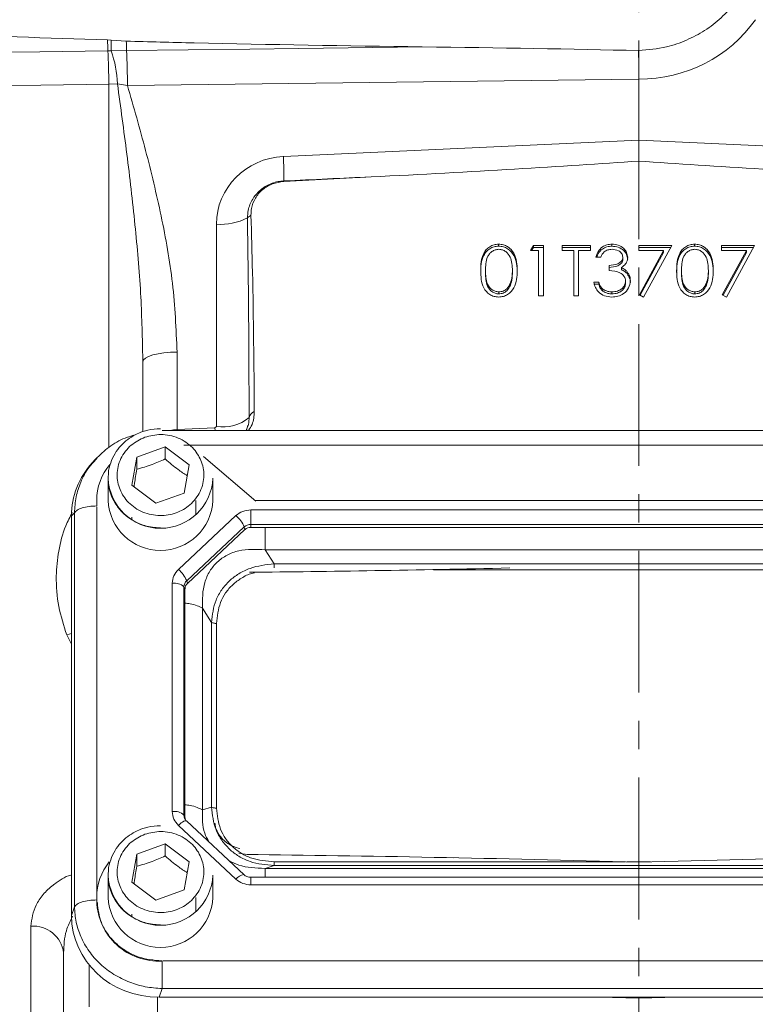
# Model space of a CAD drawing. Header units: inches. Extents: x 0.3 to 33.9, y 0.2 to 21.6.
# Tile 11 of 25: x 20.8 to 23.4, y 7.8 to 11.3. Entities that reach past the tile are written whole.
import ezdxf

# ---------------------------------------------------------------- set-up
doc = ezdxf.new("R2010")
doc.units = ezdxf.units.IN
doc.header["$MEASUREMENT"] = 0
doc.linetypes.add('CENTERX2', pattern=[0.8, 0.5, -0.1, 0.1, -0.1])
doc.layers.add('SLD-0', color=7, linetype='Continuous', lineweight=15)
doc.styles.add('SLDTEXTSTYLE0', font='TXT', dxfattribs={"width": 0.75})
doc.dimstyles.new('SLDDIMSTYLE0', dxfattribs={"dimtxt": 0.25, "dimasz": 0.13, "dimexe": 0, "dimexo": 0.0625, "dimgap": 0.0625, "dimtad": 0, "dimtih": 1, "dimtoh": 1, "dimrnd": 1e-09, "dimzin": 12, "dimdsep": 46, "dimtxsty": 'SLDTEXTSTYLE0', "dimsah": 1, "dimcen": 0.09, "dimadec": 0, "dimazin": 3, "dimtfac": 1, "dimtofl": 0, "dimtmove": 0, "dimatfit": 3, "dimfxl": 1, "dimfrac": 2, "dimtolj": 1, "dimtzin": 12, "dimarcsym": 0})

# ---------------------------------------------------------------- blocks, each defined once
blk = doc.blocks.new('_D_10')
at = {"layer": 'SLD-0'}
for p, q in [((23.0055, 13.5316), (31.06, 13.5316)), ((30.935, 13.5316), (30.935, 10.1526)), ((30.3636, 9.7786), (30.3128, 9.7786)), ((30.3128, 9.7786), (30.3128, 9.3817)), ((31.5065, 9.7786), (31.5573, 9.7786)), ((31.5573, 9.7786), (31.5573, 9.3817)), ((30.3128, 9.3817), (30.3636, 9.3817)), ((31.5573, 9.3817), (31.5065, 9.3817)), ((30.935, 5.952), (30.935, 9.3309)), ((26.5026, 5.952), (31.06, 5.952))]:
    blk.add_line(p, q, dxfattribs=at)
for points in [[(30.935, 13.5316), (30.915, 13.4016), (30.955, 13.4016)], [(30.935, 5.952), (30.955, 6.082), (30.915, 6.082)]]:
    blk.add_solid(points, dxfattribs=at)
at = {"layer": 'SLD-0', "char_height": 0.25, "attachment_point": 1, "style": 'SLDTEXTSTYLE0'}
for s, insert in [('7.58', (30.5102, 10.1516, -1.544)), ('192.52', (30.4271, 9.704, -1.544))]:
    blk.add_mtext(s, dxfattribs=dict(at, insert=insert))

msp = doc.modelspace()

# ---------------------------------------------------------------- linework, layer by layer
at = {"color": 7, "linetype": 'Continuous', "lineweight": 15}
for p, q in [((21.0805, 11.2255), (21.0935, 11.2246)), ((21.0935, 11.2246), (21.1468, 11.2209)), ((21.148, 11.1877), (21.0929, 11.1865)), ((22.9555, 11.0872), (21.1508, 11.0645)), ((22.9555, 10.8721), (22.9555, 11.0872)), ((22.9555, 11.0872), (22.9555, 11.0872)), ((21.1155, 11.0702), (21.0849, 11.0692)), ((21.1508, 11.0645), (21.1155, 11.0702)), ((21.7012, 10.8141), (22.9555, 10.8721)), ((22.9555, 10.8721), (24.2099, 10.8141)), ((22.9555, 10.8721), (22.9555, 10.7981)), ((22.0111, 10.742), (21.7026, 10.7259)), ((21.4647, 9.8619), (21.4647, 10.5748)), ((22.4612, 10.4976), (22.4612, 10.5048)), ((22.5731, 10.4821), (22.5843, 10.5003)), ((22.5775, 10.4821), (22.5843, 10.4931)), ((22.5843, 10.5003), (22.6194, 10.5003)), ((22.5843, 10.4931), (22.5843, 10.5003)), ((22.5843, 10.4931), (22.6194, 10.4931)), ((22.6194, 10.5003), (22.6194, 10.3229)), ((22.6852, 10.5003), (22.785, 10.5003)), ((22.6852, 10.4821), (22.6852, 10.5003)), ((22.6852, 10.4931), (22.785, 10.4931)), ((22.785, 10.5003), (22.785, 10.4821)), ((22.8611, 10.4976), (22.8611, 10.5048)), ((22.9555, 10.5003), (23.0725, 10.5003)), ((22.9555, 10.4821), (22.9555, 10.5003)), ((22.9555, 10.4931), (23.0685, 10.4931)), ((23.0725, 10.5003), (22.9726, 10.3183)), ((23.153, 10.4976), (23.153, 10.5048)), ((23.2478, 10.5003), (23.3648, 10.5003)), ((23.2478, 10.4821), (23.2478, 10.5003)), ((23.2478, 10.4931), (23.3608, 10.4931)), ((23.3648, 10.5003), (23.2649, 10.3183)), ((22.6023, 10.4821), (22.5731, 10.4821)), ((22.6023, 10.3229), (22.6023, 10.4821)), ((22.7266, 10.4821), (22.6852, 10.4821)), ((22.7266, 10.3229), (22.7266, 10.4821)), ((22.7436, 10.4821), (22.7436, 10.3229)), ((22.785, 10.4821), (22.7436, 10.4821)), ((22.8216, 10.4593), (22.8045, 10.4593)), ((22.8995, 10.4516), (22.8995, 10.4588)), ((23.0436, 10.4821), (22.9555, 10.4821)), ((22.9579, 10.3259), (23.0436, 10.4821)), ((22.9609, 10.3243), (23.0436, 10.4749)), ((23.0436, 10.4749), (23.0436, 10.4821)), ((23.3359, 10.4821), (23.2478, 10.4821)), ((23.2502, 10.3259), (23.3359, 10.4821)), ((23.2532, 10.3243), (23.3359, 10.4749)), ((23.3359, 10.4749), (23.3359, 10.4821)), ((22.8508, 10.4116), (22.8508, 10.4298)), ((22.8944, 10.4151), (22.8944, 10.4222)), ((22.4148, 10.4044), (22.4148, 10.4116)), ((22.5098, 10.4044), (22.5098, 10.4116)), ((22.915, 10.3999), (22.915, 10.4071)), ((23.1066, 10.4044), (23.1066, 10.4116)), ((23.2016, 10.4044), (23.2016, 10.4116)), ((22.5026, 10.3598), (22.5026, 10.367)), ((22.7972, 10.3706), (22.8143, 10.3706)), ((22.7972, 10.3635), (22.8143, 10.3635)), ((22.8143, 10.3635), (22.8143, 10.3706)), ((22.9093, 10.3669), (22.9093, 10.374)), ((23.1944, 10.3598), (23.1944, 10.367)), ((22.4618, 10.3294), (22.4618, 10.3365)), ((22.6194, 10.3229), (22.6023, 10.3229)), ((22.7436, 10.3229), (22.7266, 10.3229)), ((22.8291, 10.3389), (22.8291, 10.3461)), ((22.8609, 10.3294), (22.8609, 10.3365)), ((22.9726, 10.3183), (22.9579, 10.3259)), ((23.1536, 10.3294), (23.1536, 10.3365)), ((23.2649, 10.3183), (23.2502, 10.3259)), ((21.2055, 10.0899), (21.2048, 10.112)), ((21.3262, 10.1243), (21.3262, 9.8508)), ((21.2055, 9.8436), (21.2055, 10.0899)), ((21.5711, 9.8477), (21.5759, 9.8664)), ((24.6369, 9.8477), (21.2732, 9.8477)), ((21.3262, 9.8508), (21.4599, 9.857)), ((21.4599, 9.857), (21.4647, 9.8619)), ((21.1836, 9.7538), (21.2844, 9.79)), ((21.2844, 9.79), (21.3684, 9.7265)), ((21.2844, 9.79), (21.2844, 9.747)), ((21.0382, 9.7463), (21.0268, 9.7338)), ((21.0444, 9.7512), (21.0393, 9.7453)), ((21.1667, 9.6542), (21.1836, 9.7538)), ((21.1836, 9.7108), (21.1836, 9.7538)), ((21.3684, 9.7265), (21.3515, 9.6269)), ((21.6042, 9.5977), (21.4195, 9.7557)), ((21.0825, 9.6789), (21.0825, 9.6008)), ((21.4525, 9.6008), (21.4525, 9.6789)), ((21.2506, 9.5908), (21.1667, 9.6542)), ((21.3515, 9.6269), (21.2506, 9.5908)), ((21.0425, 9.6008), (21.0425, 9.5865)), ((21.0425, 9.5865), (21.0426, 9.5812)), ((21.3925, 9.5516), (21.3925, 9.6008)), ((24.3086, 9.6), (21.6015, 9.6)), ((20.9536, 9.5461), (20.9639, 9.5575)), ((20.9639, 9.5575), (20.9639, 8.1676)), ((24.3238, 9.5674), (21.5863, 9.5674)), ((21.5863, 9.5674), (21.5863, 9.5163)), ((20.9536, 9.5461), (20.9536, 8.1368)), ((21.166, 9.5417), (21.1663, 9.5343)), ((21.534, 9.5471), (21.3308, 9.3574)), ((21.5633, 9.5074), (21.36, 9.3176)), ((21.5658, 9.4978), (21.3625, 9.308)), ((21.5658, 9.4978), (21.5633, 9.5074)), ((24.3238, 9.5163), (21.5863, 9.5163)), ((21.5863, 9.5057), (21.5863, 9.5163)), ((24.3238, 9.5057), (21.5863, 9.5057)), ((21.6685, 9.3769), (21.6365, 9.4267)), ((24.2736, 9.4267), (21.6365, 9.4267)), ((24.2416, 9.3769), (21.6685, 9.3769)), ((21.3091, 9.3086), (21.3091, 8.5034)), ((21.3625, 9.308), (21.36, 9.3176)), ((21.3505, 9.2961), (21.3505, 8.491)), ((21.354, 9.2888), (21.3505, 9.2961)), ((21.354, 9.2888), (21.354, 8.4837)), ((21.4156, 9.2205), (21.4156, 8.509)), ((21.4477, 9.1707), (21.4156, 9.2205)), ((21.4477, 9.1707), (21.4477, 8.519)), ((21.4658, 9.167), (21.4658, 8.5153)), ((21.4477, 8.519), (21.4156, 8.509)), ((21.354, 8.4837), (21.3505, 8.491)), ((21.3308, 8.4546), (21.534, 8.2648)), ((21.5627, 8.2805), (21.3594, 8.4702)), ((21.1836, 8.3535), (21.2844, 8.3896)), ((21.2844, 8.3896), (21.3684, 8.3261)), ((21.2844, 8.3896), (21.2844, 8.3466)), ((21.1667, 8.2539), (21.1836, 8.3535)), ((21.1836, 8.3105), (21.1836, 8.3535)), ((21.573, 8.3516), (21.5446, 8.3564)), ((22.3015, 8.3404), (22.2729, 8.341)), ((21.3684, 8.3261), (21.3515, 8.2266)), ((21.6685, 8.3128), (21.6365, 8.3028)), ((21.6365, 8.3028), (24.2736, 8.3028)), ((21.6685, 8.3128), (24.2416, 8.3128)), ((21.0825, 8.2785), (21.0825, 8.2004)), ((21.4525, 8.2004), (21.4525, 8.2785)), ((24.3238, 8.2715), (21.5863, 8.2715)), ((21.5863, 8.2715), (21.5863, 8.2714)), ((21.2506, 8.1904), (21.1667, 8.2539)), ((21.5863, 8.2446), (24.3238, 8.2446)), ((21.0425, 8.2004), (21.0425, 8.1861)), ((21.3515, 8.2266), (21.2506, 8.1904)), ((21.3925, 8.1512), (21.3925, 8.2004)), ((20.9536, 8.1368), (20.9639, 8.1676)), ((21.166, 8.1413), (21.1663, 8.134)), ((20.8097, 7.4962), (20.8097, 8.099)), ((20.9255, 6.7436), (20.9255, 8.0051)), ((21.0155, 7.9548), (21.0155, 7.9623)), ((21.0155, 7.9548), (21.0155, 7.8146)), ((21.2765, 7.9762), (24.6336, 7.9762)), ((21.2628, 7.8482), (21.2732, 7.879)), ((21.2732, 7.879), (24.6369, 7.879)), ((21.2628, 7.8482), (24.6473, 7.8482)), ((22.9555, 7.8454), (22.9555, 7.8482)), ((22.9555, 7.7565), (22.9555, 7.8454))]:
    msp.add_line(p, q, dxfattribs=at)
at = {"color": 8, "linetype": 'Continuous', "lineweight": 15}
for p, q in [((21.0849, 9.7869), (21.0849, 11.0692)), ((21.3262, 9.8508), (21.3263, 9.8477)), ((21.4599, 9.857), (21.4603, 9.8477)), ((24.5059, 9.7963), (21.3497, 9.7963)), ((21.0427, 9.5781), (21.0427, 8.2088)), ((23.6794, 9.3562), (22.2317, 9.3562)), ((20.9366, 9.1266), (20.9536, 9.1308)), ((20.9536, 9.0936), (20.9366, 9.1266)), ((21.6685, 8.3261), (22.9063, 8.3261)), ((22.9134, 8.3261), (22.9977, 8.3261)), ((21.5863, 8.2714), (21.5863, 8.2446)), ((21.2568, 7.8482), (21.2568, 7.7285)), ((22.9555, 7.8454), (22.8171, 7.8482)), ((23.094, 7.8482), (22.9555, 7.8454))]:
    msp.add_line(p, q, dxfattribs=at)
at = {"color": 7, "linetype": 'Continuous', "lineweight": 15, "flags": 128}
for points in [[(21.082, 11.1868), (20.8422, 11.1838), (20.2069, 11.1758)], [(22.1913, 11.2008), (21.7562, 11.1953), (21.5833, 11.1932), (21.148, 11.1877)], [(21.0849, 11.0692), (20.8451, 11.0662), (20.2097, 11.0583)], [(21.3262, 10.1243), (21.3024, 10.1234), (21.2797, 10.1214), (21.2588, 10.1181), (21.2406, 10.1138), (21.2257, 10.1086), (21.2146, 10.1028), (21.2078, 10.0965), (21.2055, 10.0899)]]:
    msp.add_lwpolyline(points, dxfattribs=at)
at = {"color": 8, "linetype": 'Continuous', "lineweight": 15, "flags": 128}
msp.add_lwpolyline([(21.3594, 8.4702), (21.3587, 8.4707), (21.3565, 8.4711), (21.3535, 8.4705), (21.3498, 8.4689), (21.3456, 8.4664), (21.3409, 8.4632), (21.3359, 8.4592), (21.3308, 8.4546)], dxfattribs=at)
at = {"color": 7, "linetype": 'Continuous', "lineweight": 15}
for centre, radius, start, end in [((22.7863, 11.272), 1.7064, 181.562, 182.8641), ((21.9691, 11.1917), 0.8761, 177.8463, 180.3381), ((22.8895, 11.2712), 1.7434, 181.6546, 182.745), ((18.3194, 11.0607), 2.7655, 0.1766, 2.6133), ((20.7545, 11.0604), 0.3611, 1.5614, 20.4406), ((18.2188, 11.0612), 2.9319, 0.0646, 2.4728), ((20.649, 10.7517), 1.054, 358.6948, 3.3916), ((21.719, 10.7253), 0.0164, 171.5909, 177.8827), ((21.4787, 10.7845), 0.2102, 266.1928, 297.0836), ((21.6136, 10.5603), 0.054, 119.6034, 136.6223), ((21.6114, 9.885), 0.0321, 113.2503, 164.7464), ((21.4888, 10.0013), 0.1414, 260.184, 310.3536), ((21.2436, 9.6), 0.2011, 140.625, 179.7877), ((21.2675, 9.6877), 0.1852, 182.7192, 357.2808), ((21.2675, 9.6096), 0.1852, 182.7192, 357.2808), ((21.4634, 9.4646), 0.1086, 23.2243, 49.476), ((21.5861, 9.4825), 0.0338, 89.6931, 132.5902), ((21.5862, 9.4756), 0.0301, 89.6936, 132.5895), ((21.2602, 9.2748), 0.1086, 23.2238, 49.4764), ((21.3162, 9.257), 0.052, 48.7365, 97.7907), ((21.3799, 9.2959), 0.0294, 132.5253, 179.6223), ((21.3803, 9.2887), 0.0262, 132.5256, 179.6221), ((21.3162, 8.4519), 0.052, 48.7365, 97.7907), ((21.3797, 8.4837), 0.0257, 180.1057, 209.1055), ((21.2433, 8.1998), 0.2008, 141.2571, 179.8142), ((21.2675, 8.2873), 0.1852, 182.7192, 357.2808), ((21.2675, 8.2092), 0.1852, 182.7193, 357.2807), ((21.2606, 8.1939), 0.2182, 182.0659, 273.2962), ((20.8181, 7.991), 0.1084, 7.4987, 94.4383)]:
    msp.add_arc(centre, radius, start, end, dxfattribs=at)
at = {"color": 8, "linetype": 'Continuous', "lineweight": 15}
for centre, radius, start, end in [((21.3793, 8.491), 0.0288, 180.0933, 209.3193), ((21.5669, 8.2408), 0.0407, 97.5125, 143.8072)]:
    msp.add_arc(centre, radius, start, end, dxfattribs=at)
at = {"color": 7, "linetype": 'Continuous', "lineweight": 15}
for centre, major_axis, ratio, start_param, end_param in [((22.9514, 11.5697), (0.4929, -0.0872), 0.962793, 4.889568, 5.863291), ((20.9999, 11.0957), (3.4254, 0), 0.032706, 0.963213, 1.21557), ((21.7097, 10.5779), (0.2415, 0.0428), 0.962793, 1.4369, 2.97279), ((20.6185, 10.7972), (3.1511, 0.1027), 0.035536, 5.168987, 5.546744), ((25.2925, 10.7972), (3.1511, -0.1027), 0.035536, 3.878034, 4.255791), ((-11.2714, 9.3221), (75.3191, 3.441), 0.001485, 5.165463, 5.170022), ((21.4605, 9.6851), (0.0043, 2.6055), 0.046027, 4.792529, 5.070198), ((21.2724, 9.5371), (0.313, -0.0656), 0.927683, 2.642019, 3.333612), ((23.5304, 9.503), (3.4384, 0.1121), 0.032567, 4.108741, 4.407208), ((23.5304, 8.1957), (3.4384, -0.1121), 0.032567, 1.739821, 2.177444), ((22.3807, 8.1957), (3.4384, 0.1121), 0.032567, 0.964148, 1.401772), ((21.2724, 8.1458), (0.313, 0.0656), 0.927683, 2.949574, 4.490212)]:
    msp.add_ellipse(centre, major_axis=major_axis, ratio=ratio, start_param=start_param, end_param=end_param, dxfattribs=at)
at = {"color": 8, "linetype": 'Continuous', "lineweight": 15}
msp.add_ellipse((21.3305, 9.7961), major_axis=(0.1249, 0.0102), ratio=0.438104, start_param=1.569865, end_param=1.771679, dxfattribs=at)
at = {"color": 7, "linetype": 'Continuous', "lineweight": 15}
for points, knots in [([(23.2947, 11.3555), (23.2793, 11.3377), (23.2481, 11.3014), (23.19, 11.2575), (23.1248, 11.2228), (23.0467, 11.1958), (22.9885, 11.1906), (22.9554, 11.1877)], [0, 0, 0, 0, 0.185118, 0.375609, 0.56021, 0.750399, 1, 1, 1, 1]), ([(20.2043, 11.2663), (20.2841, 11.2609), (20.5758, 11.2409), (20.8682, 11.232), (21.0805, 11.2255)], [0, 0, 0, 0, 0.273569, 1, 1, 1, 1]), ([(21.1468, 11.2209), (21.2267, 11.2188), (21.5748, 11.2095), (21.9231, 11.2046), (22.1913, 11.2008)], [0, 0, 0, 0, 0.229721, 1, 1, 1, 1]), ([(21.0929, 11.1865), (21.0913, 11.1866), (21.0877, 11.1868), (21.084, 11.1868), (21.082, 11.1868)], [0, 0, 0, 0, 0.448948, 1, 1, 1, 1]), ([(22.9554, 11.1877), (22.9554, 11.1808), (22.9554, 11.1623), (22.9555, 11.1271), (22.9555, 11.1005), (22.9555, 11.0872)], [0, 0, 0, 0, 0.230652, 0.615326, 1, 1, 1, 1]), ([(21.1508, 11.0645), (21.1727, 10.9884), (21.2167, 10.8361), (21.2719, 10.6038), (21.3155, 10.3667), (21.3226, 10.2053), (21.3262, 10.1243)], [0, 0, 0, 0, 0.247523, 0.495355, 0.746644, 1, 1, 1, 1]), ([(21.5744, 10.5974), (21.5749, 10.6062), (21.5763, 10.6292), (21.5895, 10.661), (21.6136, 10.6917), (21.6459, 10.715), (21.6785, 10.7258), (21.698, 10.7273), (21.7028, 10.7277)], [0, 0, 0, 0, 0.1337929, 0.3499936, 0.5077443, 0.7147327, 0.9296262, 1, 1, 1, 1]), ([(21.7026, 10.7259), (21.689, 10.7239), (21.6619, 10.7199), (21.6266, 10.6984), (21.6005, 10.6679), (21.5879, 10.6357), (21.5872, 10.615), (21.5869, 10.6073)], [0, 0, 0, 0, 0.2156971, 0.4317066, 0.6496252, 0.8693258, 1, 1, 1, 1]), ([(21.5869, 10.6073), (21.5888, 10.5402), (21.5954, 10.3093), (21.5974, 10.0784), (21.5987, 9.9145)], [0, 0, 0, 0, 0.290691, 1, 1, 1, 1]), ([(22.3977, 10.4115), (22.398, 10.4218), (22.3985, 10.4425), (22.4053, 10.4681), (22.4171, 10.4858), (22.4294, 10.4964), (22.4446, 10.5035), (22.4557, 10.5044), (22.4612, 10.5048)], [0, 0, 0, 0, 0.250525, 0.500164, 0.625273, 0.750198, 0.87511, 1, 1, 1, 1]), ([(22.3977, 10.4043), (22.398, 10.4147), (22.3985, 10.4354), (22.4053, 10.4609), (22.4171, 10.4786), (22.4294, 10.4893), (22.4446, 10.4964), (22.4557, 10.4972), (22.4612, 10.4976)], [0, 0, 0, 0, 0.250525, 0.500164, 0.625273, 0.750198, 0.87511, 1, 1, 1, 1]), ([(22.4612, 10.5048), (22.4668, 10.5044), (22.478, 10.5036), (22.4984, 10.4943), (22.5166, 10.4732), (22.5259, 10.4428), (22.5265, 10.4219), (22.5268, 10.4115)], [0, 0, 0, 0, 0.1251692, 0.2503352, 0.4988647, 0.749015, 1, 1, 1, 1]), ([(22.4612, 10.4976), (22.4668, 10.4972), (22.478, 10.4964), (22.4984, 10.4871), (22.5166, 10.4661), (22.5259, 10.4356), (22.5265, 10.4148), (22.5268, 10.4043)], [0, 0, 0, 0, 0.125169, 0.250335, 0.498864, 0.749015, 1, 1, 1, 1]), ([(22.8045, 10.4593), (22.8067, 10.4661), (22.8111, 10.4798), (22.8256, 10.4948), (22.8432, 10.5035), (22.8551, 10.5044), (22.8611, 10.5048)], [0, 0, 0, 0, 0.280288, 0.55968, 0.779746, 1, 1, 1, 1]), ([(22.8074, 10.4593), (22.8089, 10.4636), (22.8127, 10.4747), (22.8257, 10.4876), (22.8431, 10.4963), (22.8551, 10.4972), (22.8611, 10.4976)], [0, 0, 0, 0, 0.198852, 0.509856, 0.754824, 1, 1, 1, 1]), ([(22.8611, 10.5048), (22.8688, 10.504), (22.8841, 10.5025), (22.9025, 10.4911), (22.9142, 10.4756), (22.9158, 10.4644), (22.9166, 10.4587)], [0, 0, 0, 0, 0.280084, 0.559869, 0.780099, 1, 1, 1, 1]), ([(22.8611, 10.4976), (22.8688, 10.4969), (22.8841, 10.4953), (22.9025, 10.4839), (22.9142, 10.4685), (22.9158, 10.4572), (22.9166, 10.4516)], [0, 0, 0, 0, 0.280084, 0.559869, 0.780099, 1, 1, 1, 1]), ([(23.0895, 10.4115), (23.0898, 10.4218), (23.0903, 10.4425), (23.0971, 10.4681), (23.1089, 10.4858), (23.1212, 10.4964), (23.1364, 10.5035), (23.1475, 10.5044), (23.153, 10.5048)], [0, 0, 0, 0, 0.250526, 0.500165, 0.625273, 0.750198, 0.875111, 1, 1, 1, 1]), ([(23.0895, 10.4043), (23.0898, 10.4147), (23.0903, 10.4354), (23.0971, 10.4609), (23.1089, 10.4786), (23.1212, 10.4893), (23.1364, 10.4964), (23.1475, 10.4972), (23.153, 10.4976)], [0, 0, 0, 0, 0.250526, 0.500165, 0.625273, 0.750198, 0.875111, 1, 1, 1, 1]), ([(23.153, 10.5048), (23.1586, 10.5044), (23.1698, 10.5036), (23.1902, 10.4943), (23.2084, 10.4732), (23.2177, 10.4428), (23.2183, 10.4219), (23.2186, 10.4115)], [0, 0, 0, 0, 0.12517, 0.250336, 0.498865, 0.749015, 1, 1, 1, 1]), ([(23.153, 10.4976), (23.1586, 10.4972), (23.1698, 10.4964), (23.1902, 10.4871), (23.2084, 10.4661), (23.2177, 10.4356), (23.2183, 10.4148), (23.2186, 10.4043)], [0, 0, 0, 0, 0.1251696, 0.2503355, 0.4988643, 0.7490152, 1, 1, 1, 1]), ([(22.4618, 10.4866), (22.4575, 10.4862), (22.4487, 10.4854), (22.4372, 10.4792), (22.428, 10.4704), (22.4196, 10.4561), (22.4153, 10.4359), (22.4149, 10.4197), (22.4148, 10.4116)], [0, 0, 0, 0, 0.124875, 0.249888, 0.374725, 0.499789, 0.7495, 1, 1, 1, 1]), ([(22.5098, 10.4116), (22.5091, 10.428), (22.508, 10.4527), (22.4902, 10.4771), (22.4749, 10.4853), (22.4662, 10.4862), (22.4618, 10.4866)], [0, 0, 0, 0, 0.500071, 0.74902, 0.874598, 1, 1, 1, 1]), ([(22.8613, 10.4866), (22.8564, 10.4862), (22.8465, 10.4855), (22.8308, 10.4766), (22.8251, 10.4659), (22.8216, 10.4593)], [0, 0, 0, 0, 0.280637, 0.560363, 1, 1, 1, 1]), ([(22.8508, 10.4298), (22.8615, 10.4307), (22.8776, 10.4321), (22.8934, 10.4425), (22.8988, 10.4513), (22.8993, 10.4563), (22.8995, 10.4588)], [0, 0, 0, 0, 0.4994185, 0.7490147, 0.8745429, 1, 1, 1, 1]), ([(22.8995, 10.4588), (22.8986, 10.4634), (22.8966, 10.4728), (22.8821, 10.4842), (22.8692, 10.4857), (22.8613, 10.4866)], [0, 0, 0, 0, 0.278858, 0.560073, 1, 1, 1, 1]), ([(22.9166, 10.4587), (22.9163, 10.4546), (22.9156, 10.4464), (22.9088, 10.4328), (22.8998, 10.4262), (22.8944, 10.4222)], [0, 0, 0, 0, 0.280509, 0.560793, 1, 1, 1, 1]), ([(23.1536, 10.4866), (23.1493, 10.4862), (23.1405, 10.4854), (23.129, 10.4792), (23.1198, 10.4704), (23.1114, 10.4561), (23.1071, 10.4359), (23.1067, 10.4197), (23.1066, 10.4116)], [0, 0, 0, 0, 0.124875, 0.24989, 0.374726, 0.49979, 0.7495, 1, 1, 1, 1]), ([(23.2016, 10.4116), (23.2009, 10.428), (23.1998, 10.4527), (23.182, 10.4771), (23.1667, 10.4853), (23.158, 10.4862), (23.1536, 10.4866)], [0, 0, 0, 0, 0.500071, 0.74902, 0.874598, 1, 1, 1, 1]), ([(22.8508, 10.4226), (22.8615, 10.4235), (22.8776, 10.4249), (22.8934, 10.4353), (22.8988, 10.4441), (22.8993, 10.4491), (22.8995, 10.4516)], [0, 0, 0, 0, 0.499418, 0.749015, 0.874543, 1, 1, 1, 1]), ([(22.8944, 10.4222), (22.8988, 10.4201), (22.9067, 10.4162), (22.9124, 10.4099), (22.915, 10.4071)], [0, 0, 0, 0, 0.559792, 1, 1, 1, 1]), ([(22.4612, 10.3183), (22.4557, 10.3187), (22.4446, 10.3196), (22.4244, 10.3289), (22.4066, 10.3501), (22.3986, 10.3805), (22.398, 10.4012), (22.3977, 10.4115)], [0, 0, 0, 0, 0.125182, 0.250352, 0.498779, 0.748947, 1, 1, 1, 1]), ([(22.4148, 10.4116), (22.4149, 10.4035), (22.4153, 10.3873), (22.4202, 10.3631), (22.4334, 10.346), (22.4488, 10.3378), (22.4575, 10.337), (22.4618, 10.3365)], [0, 0, 0, 0, 0.251086, 0.501372, 0.749629, 0.874877, 1, 1, 1, 1]), ([(22.4148, 10.4044), (22.4149, 10.3963), (22.4153, 10.3801), (22.4202, 10.356), (22.4334, 10.3388), (22.4488, 10.3307), (22.4575, 10.3298), (22.4618, 10.3294)], [0, 0, 0, 0, 0.251086, 0.5013706, 0.7496288, 0.8748773, 1, 1, 1, 1]), ([(22.5268, 10.4115), (22.5265, 10.4011), (22.5259, 10.3802), (22.5167, 10.3498), (22.4984, 10.3289), (22.478, 10.3196), (22.4668, 10.3187), (22.4612, 10.3183)], [0, 0, 0, 0, 0.251002, 0.501138, 0.749612, 0.874807, 1, 1, 1, 1]), ([(22.5026, 10.367), (22.505, 10.3751), (22.5093, 10.3898), (22.5096, 10.4049), (22.5098, 10.4116)], [0, 0, 0, 0, 0.559598, 1, 1, 1, 1]), ([(22.5026, 10.3598), (22.505, 10.368), (22.5093, 10.3826), (22.5096, 10.3977), (22.5098, 10.4044)], [0, 0, 0, 0, 0.559598, 1, 1, 1, 1]), ([(22.9093, 10.374), (22.909, 10.3771), (22.9084, 10.3833), (22.9025, 10.3945), (22.8848, 10.4098), (22.8644, 10.4109), (22.8508, 10.4116)], [0, 0, 0, 0, 0.125588, 0.251191, 0.500605, 1, 1, 1, 1]), ([(22.8944, 10.4151), (22.8988, 10.4129), (22.9067, 10.4091), (22.9124, 10.4027), (22.915, 10.3999)], [0, 0, 0, 0, 0.559795, 1, 1, 1, 1]), ([(22.915, 10.4071), (22.9186, 10.4017), (22.9251, 10.392), (22.9259, 10.3806), (22.9263, 10.3756)], [0, 0, 0, 0, 0.5594193, 1, 1, 1, 1]), ([(22.915, 10.3999), (22.9186, 10.3945), (22.9251, 10.3848), (22.9259, 10.3734), (22.9263, 10.3684)], [0, 0, 0, 0, 0.5594208, 1, 1, 1, 1]), ([(23.153, 10.3183), (23.1475, 10.3187), (23.1364, 10.3196), (23.1162, 10.3289), (23.0984, 10.3501), (23.0904, 10.3805), (23.0898, 10.4012), (23.0895, 10.4115)], [0, 0, 0, 0, 0.125181, 0.250351, 0.498778, 0.748947, 1, 1, 1, 1]), ([(23.1066, 10.4116), (23.1067, 10.4035), (23.1071, 10.3873), (23.112, 10.3631), (23.1252, 10.346), (23.1406, 10.3378), (23.1493, 10.337), (23.1536, 10.3365)], [0, 0, 0, 0, 0.2510858, 0.5013714, 0.7496284, 0.8748774, 1, 1, 1, 1]), ([(23.1066, 10.4044), (23.1067, 10.3963), (23.1071, 10.3801), (23.112, 10.356), (23.1252, 10.3388), (23.1406, 10.3307), (23.1493, 10.3298), (23.1536, 10.3294)], [0, 0, 0, 0, 0.251086, 0.50137, 0.749628, 0.874877, 1, 1, 1, 1]), ([(23.2186, 10.4115), (23.2183, 10.4011), (23.2177, 10.3802), (23.2085, 10.3498), (23.1902, 10.3289), (23.1698, 10.3196), (23.1586, 10.3187), (23.153, 10.3183)], [0, 0, 0, 0, 0.251001, 0.501137, 0.749611, 0.874806, 1, 1, 1, 1]), ([(23.1944, 10.367), (23.1968, 10.3751), (23.2011, 10.3898), (23.2014, 10.4049), (23.2016, 10.4116)], [0, 0, 0, 0, 0.559598, 1, 1, 1, 1]), ([(23.1944, 10.3598), (23.1968, 10.368), (23.2011, 10.3826), (23.2014, 10.3977), (23.2016, 10.4044)], [0, 0, 0, 0, 0.559598, 1, 1, 1, 1]), ([(22.4618, 10.3365), (22.467, 10.3371), (22.4774, 10.3383), (22.4934, 10.3485), (22.4991, 10.36), (22.5026, 10.367)], [0, 0, 0, 0, 0.280256, 0.56078, 1, 1, 1, 1]), ([(22.4618, 10.3294), (22.467, 10.33), (22.4774, 10.3312), (22.4934, 10.3413), (22.4991, 10.3528), (22.5026, 10.3598)], [0, 0, 0, 0, 0.280256, 0.560782, 1, 1, 1, 1]), ([(22.8606, 10.3183), (22.8519, 10.319), (22.8344, 10.3205), (22.8139, 10.3341), (22.8019, 10.352), (22.7988, 10.3644), (22.7972, 10.3706)], [0, 0, 0, 0, 0.279886, 0.558979, 0.779263, 1, 1, 1, 1]), ([(22.8143, 10.3706), (22.816, 10.3655), (22.8191, 10.3563), (22.8261, 10.3492), (22.8291, 10.3461)], [0, 0, 0, 0, 0.560697, 1, 1, 1, 1]), ([(22.8143, 10.3635), (22.816, 10.3583), (22.8191, 10.3491), (22.8261, 10.342), (22.8291, 10.3389)], [0, 0, 0, 0, 0.560696, 1, 1, 1, 1]), ([(22.9263, 10.3756), (22.9249, 10.3669), (22.9222, 10.3494), (22.9044, 10.3303), (22.8827, 10.3199), (22.8679, 10.3189), (22.8606, 10.3183)], [0, 0, 0, 0, 0.279305, 0.558839, 0.779277, 1, 1, 1, 1]), ([(22.8609, 10.3365), (22.8675, 10.3369), (22.8806, 10.3378), (22.8965, 10.347), (22.9073, 10.3596), (22.9086, 10.3692), (22.9093, 10.374)], [0, 0, 0, 0, 0.280599, 0.560151, 0.780303, 1, 1, 1, 1]), ([(22.8609, 10.3294), (22.8675, 10.3298), (22.8806, 10.3306), (22.8965, 10.3398), (22.9073, 10.3524), (22.9086, 10.3621), (22.9093, 10.3669)], [0, 0, 0, 0, 0.280599, 0.560151, 0.780303, 1, 1, 1, 1]), ([(23.1536, 10.3365), (23.1588, 10.3371), (23.1692, 10.3383), (23.1852, 10.3485), (23.1909, 10.36), (23.1944, 10.367)], [0, 0, 0, 0, 0.280256, 0.560779, 1, 1, 1, 1]), ([(23.1536, 10.3294), (23.1588, 10.33), (23.1692, 10.3312), (23.1852, 10.3413), (23.1909, 10.3528), (23.1944, 10.3598)], [0, 0, 0, 0, 0.280256, 0.560781, 1, 1, 1, 1]), ([(22.8291, 10.3461), (22.8346, 10.3429), (22.8444, 10.3372), (22.8558, 10.3367), (22.8609, 10.3365)], [0, 0, 0, 0, 0.5587493, 1, 1, 1, 1]), ([(22.8291, 10.3389), (22.8346, 10.3358), (22.8444, 10.3301), (22.8558, 10.3296), (22.8609, 10.3294)], [0, 0, 0, 0, 0.558749, 1, 1, 1, 1]), ([(21.5987, 9.9145), (21.5977, 9.8987), (21.5963, 9.8747), (21.5828, 9.8545), (21.5782, 9.8477)], [0, 0, 0, 0, 0.6601708, 1, 1, 1, 1]), ([(21.579, 9.8794), (21.579, 9.878), (21.5791, 9.8674), (21.5739, 9.8568), (21.5695, 9.8477)], [0, 0, 0, 0, 0.135345, 1, 1, 1, 1]), ([(21.5791, 9.8794), (21.5794, 9.8803), (21.5808, 9.8849), (21.5806, 9.8897), (21.5804, 9.8935)], [0, 0, 0, 0, 0.213165, 1, 1, 1, 1]), ([(21.178, 9.8319), (21.1661, 9.8285), (21.1332, 9.8191), (21.0844, 9.7907), (21.0536, 9.761), (21.0381, 9.7462)], [0, 0, 0, 0, 0.222204, 0.611482, 1, 1, 1, 1]), ([(21.2675, 9.8538), (21.2525, 9.8528), (21.2314, 9.8515), (21.2017, 9.8428), (21.1774, 9.8326), (21.1509, 9.8158), (21.1265, 9.7937), (21.1055, 9.7659), (21.0908, 9.7331), (21.0832, 9.7082), (21.0835, 9.6947), (21.0835, 9.6937)], [0, 0, 0, 0, 0.164715, 0.230731, 0.340424, 0.45486, 0.578375, 0.708694, 0.845477, 0.989007, 1, 1, 1, 1]), ([(21.2127, 9.8237), (21.2314, 9.8284), (21.2602, 9.8356), (21.3003, 9.8308), (21.3302, 9.8218), (21.3575, 9.8071), (21.3876, 9.7822), (21.4138, 9.7428), (21.4226, 9.6971), (21.4181, 9.6599), (21.4083, 9.6319), (21.3926, 9.6064), (21.3659, 9.5783), (21.3237, 9.5538), (21.2747, 9.5456), (21.2348, 9.5498), (21.2049, 9.559), (21.1775, 9.5736), (21.1475, 9.5985), (21.1213, 9.638), (21.1125, 9.6837), (21.117, 9.7209), (21.1268, 9.7489), (21.1425, 9.7743), (21.169, 9.8029), (21.1955, 9.8155), (21.2127, 9.8237)], [0, 0, 0, 0, 0.059864, 0.09209, 0.125, 0.15791, 0.190136, 0.25, 0.309864, 0.34209, 0.375, 0.40791, 0.440136, 0.5, 0.559864, 0.59209, 0.625, 0.65791, 0.690136, 0.75, 0.809864, 0.84209, 0.875, 0.90791, 0.940136, 1, 1, 1, 1]), ([(21.1836, 9.7108), (21.2016, 9.7157), (21.2353, 9.7249), (21.2688, 9.7399), (21.2844, 9.747)], [0, 0, 0, 0, 0.534747, 1, 1, 1, 1]), ([(21.2844, 9.747), (21.2994, 9.734), (21.3253, 9.7117), (21.351, 9.695), (21.3618, 9.688)], [0, 0, 0, 0, 0.580034, 1, 1, 1, 1]), ([(21.0835, 9.6937), (21.0831, 9.6815), (21.0821, 9.6552), (21.0929, 9.617), (21.1118, 9.582), (21.1368, 9.5534), (21.1652, 9.5321), (21.1928, 9.5182), (21.2195, 9.5095), (21.2439, 9.5048), (21.2605, 9.5043), (21.2675, 9.5041)], [0, 0, 0, 0, 0.126031, 0.270802, 0.401663, 0.530378, 0.653192, 0.755422, 0.836341, 0.930744, 1, 1, 1, 1]), ([(21.1735, 9.6491), (21.1743, 9.6532), (21.1776, 9.6717), (21.181, 9.6937), (21.1836, 9.7108)], [0, 0, 0, 0, 0.221925, 1, 1, 1, 1]), ([(21.0426, 9.5812), (21.0333, 9.5809), (21.0147, 9.5802), (20.9903, 9.5749), (20.9716, 9.5672), (20.9665, 9.5607), (20.9639, 9.5575)], [0, 0, 0, 0, 0.25, 0.500002, 0.750001, 1, 1, 1, 1]), ([(21.534, 9.5471), (21.5417, 9.5529), (21.557, 9.5645), (21.5765, 9.5664), (21.5863, 9.5674)], [0, 0, 0, 0, 0.5, 1, 1, 1, 1]), ([(21.6365, 9.4267), (21.605, 9.4283), (21.5584, 9.4308), (21.502, 9.4095), (21.4667, 9.3848), (21.4399, 9.3515), (21.4154, 9.2973), (21.4155, 9.2514), (21.4156, 9.2205)], [0, 0, 0, 0, 0.257397, 0.381602, 0.5, 0.618394, 0.742603, 1, 1, 1, 1]), ([(21.3091, 9.3086), (21.3101, 9.3177), (21.3121, 9.336), (21.3245, 9.3502), (21.3308, 9.3574)], [0, 0, 0, 0, 0.500002, 1, 1, 1, 1]), ([(21.6685, 9.3769), (21.6395, 9.3738), (21.5957, 9.369), (21.5439, 9.3434), (21.5098, 9.3179), (21.4825, 9.2861), (21.4554, 9.238), (21.4507, 9.1975), (21.4477, 9.1707)], [0, 0, 0, 0, 0.248977, 0.376059, 0.5, 0.623945, 0.751022, 1, 1, 1, 1]), ([(21.4658, 9.167), (21.464, 9.167), (21.4603, 9.1671), (21.4552, 9.1679), (21.4508, 9.1691), (21.4487, 9.1702), (21.4477, 9.1707)], [0, 0, 0, 0, 0.249996, 0.500002, 0.750005, 1, 1, 1, 1]), ([(21.4477, 8.519), (21.4507, 8.4917), (21.4554, 8.4504), (21.4825, 8.4017), (21.5098, 8.3699), (21.5439, 8.3444), (21.5957, 8.3194), (21.6395, 8.3155), (21.6685, 8.3128)], [0, 0, 0, 0, 0.248978, 0.376059, 0.5, 0.623945, 0.751023, 1, 1, 1, 1]), ([(21.4658, 8.5153), (21.464, 8.5153), (21.4603, 8.5154), (21.4552, 8.5162), (21.4508, 8.5174), (21.4487, 8.5185), (21.4477, 8.519)], [0, 0, 0, 0, 0.249996, 0.500002, 0.750004, 1, 1, 1, 1]), ([(21.4658, 8.5153), (21.4683, 8.4901), (21.4719, 8.4523), (21.4963, 8.4072), (21.5214, 8.3779), (21.5528, 8.3545), (21.601, 8.3317), (21.6416, 8.3283), (21.6685, 8.3261)], [0, 0, 0, 0, 0.250062, 0.376147, 0.5, 0.62379, 0.749938, 1, 1, 1, 1]), ([(21.3308, 8.4546), (21.3245, 8.4617), (21.3121, 8.476), (21.3101, 8.4943), (21.3091, 8.5034)], [0, 0, 0, 0, 0.499999, 1, 1, 1, 1]), ([(21.2675, 8.4534), (21.2525, 8.4524), (21.2314, 8.4511), (21.2017, 8.4424), (21.1774, 8.4322), (21.1509, 8.4154), (21.1265, 8.3933), (21.1055, 8.3655), (21.0908, 8.3327), (21.0832, 8.3078), (21.0835, 8.2943), (21.0835, 8.2934)], [0, 0, 0, 0, 0.164715, 0.230731, 0.340424, 0.45486, 0.578375, 0.708694, 0.845477, 0.989007, 1, 1, 1, 1]), ([(21.5471, 8.3728), (21.5398, 8.375), (21.5233, 8.38), (21.5036, 8.3916), (21.4862, 8.4058), (21.4719, 8.4243), (21.4624, 8.4423), (21.4601, 8.4569), (21.4594, 8.4621)], [0, 0, 0, 0, 0.110304, 0.251022, 0.414101, 0.607741, 0.861276, 1, 1, 1, 1]), ([(21.2127, 8.4234), (21.2314, 8.428), (21.2602, 8.4352), (21.3003, 8.4305), (21.3302, 8.4215), (21.3575, 8.4067), (21.3876, 8.3819), (21.4138, 8.3424), (21.4226, 8.2967), (21.4181, 8.2595), (21.4083, 8.2315), (21.3926, 8.206), (21.3659, 8.178), (21.3237, 8.1534), (21.2747, 8.1453), (21.2348, 8.1495), (21.2049, 8.1586), (21.1775, 8.1733), (21.1475, 8.1981), (21.1213, 8.2376), (21.1125, 8.2833), (21.117, 8.3205), (21.1268, 8.3485), (21.1425, 8.3739), (21.169, 8.4025), (21.1955, 8.4151), (21.2127, 8.4234)], [0, 0, 0, 0, 0.059864, 0.09209, 0.125, 0.15791, 0.190136, 0.25, 0.309864, 0.34209, 0.375, 0.40791, 0.440136, 0.5, 0.559864, 0.59209, 0.625, 0.65791, 0.690136, 0.75, 0.809864, 0.84209, 0.875, 0.90791, 0.940136, 1, 1, 1, 1]), ([(21.1836, 8.3105), (21.2016, 8.3154), (21.2353, 8.3245), (21.2688, 8.3396), (21.2844, 8.3466)], [0, 0, 0, 0, 0.534746, 1, 1, 1, 1]), ([(21.2844, 8.3466), (21.2994, 8.3336), (21.3253, 8.3113), (21.351, 8.2946), (21.3618, 8.2876)], [0, 0, 0, 0, 0.580033, 1, 1, 1, 1]), ([(21.1735, 8.2487), (21.1743, 8.2528), (21.1776, 8.2714), (21.181, 8.2933), (21.1836, 8.3105)], [0, 0, 0, 0, 0.2219268, 1, 1, 1, 1]), ([(21.6685, 8.3261), (21.6685, 8.3244), (21.6685, 8.3211), (21.6685, 8.3171), (21.6685, 8.3141), (21.6685, 8.3133), (21.6685, 8.3128)], [0, 0, 0, 0, 0.250004, 0.500006, 0.750006, 1, 1, 1, 1]), ([(21.0835, 8.2934), (21.0831, 8.2811), (21.0821, 8.2548), (21.0929, 8.2167), (21.1118, 8.1817), (21.1368, 8.153), (21.1652, 8.1317), (21.1928, 8.1179), (21.2195, 8.1091), (21.2439, 8.1045), (21.2605, 8.1039), (21.2675, 8.1037)], [0, 0, 0, 0, 0.126031, 0.270802, 0.401663, 0.530378, 0.653192, 0.755422, 0.836341, 0.930744, 1, 1, 1, 1]), ([(21.5863, 8.2714), (21.584, 8.2716), (21.5793, 8.2718), (21.5727, 8.2738), (21.5666, 8.2768), (21.5632, 8.2797), (21.5615, 8.2811)], [0, 0, 0, 0, 0.252086, 0.502759, 0.752051, 1, 1, 1, 1]), ([(21.5863, 8.2446), (21.5765, 8.2455), (21.557, 8.2474), (21.5417, 8.259), (21.534, 8.2648)], [0, 0, 0, 0, 0.4999996, 1, 1, 1, 1]), ([(20.9639, 8.1676), (20.9665, 8.1709), (20.9716, 8.1773), (20.9903, 8.185), (21.0147, 8.1903), (21.0333, 8.191), (21.0426, 8.1913)], [0, 0, 0, 0, 0.249999, 0.499998, 0.75, 1, 1, 1, 1]), ([(20.9639, 8.1676), (20.9652, 8.1494), (20.9676, 8.1136), (20.9823, 8.0695), (20.999, 8.0358), (21.0203, 8.0023), (21.0534, 7.9645), (21.1022, 7.9271), (21.1566, 7.9004), (21.2144, 7.8832), (21.2533, 7.8804), (21.2732, 7.879)], [0, 0, 0, 0, 0.123096, 0.24092, 0.306486, 0.371549, 0.500085, 0.628624, 0.75908, 0.876905, 1, 1, 1, 1]), ([(21.0446, 8.1823), (21.0473, 8.1581), (21.0518, 8.1194), (21.0791, 8.072), (21.1086, 8.0377), (21.1454, 8.0101), (21.1992, 7.9834), (21.244, 7.979), (21.2732, 7.9762)], [0, 0, 0, 0, 0.219462, 0.351506, 0.485911, 0.620316, 0.75236, 1, 1, 1, 1]), ([(21.2732, 7.9761), (21.2732, 7.9671), (21.2732, 7.949), (21.2732, 7.921), (21.2732, 7.8958), (21.2732, 7.8846), (21.2732, 7.879)], [0, 0, 0, 0, 0.25, 0.5, 0.75, 1, 1, 1, 1])]:
    msp.add_open_spline(points, degree=3, knots=knots, dxfattribs=at)
at = {"color": 8, "linetype": 'Continuous', "lineweight": 15}
for points, knots in [([(21.2048, 10.112), (21.2031, 10.1854), (21.1995, 10.3399), (21.1779, 10.577), (21.1496, 10.8235), (21.1269, 10.9879), (21.1155, 11.0702)], [0, 0, 0, 0, 0.226412, 0.476629, 0.738035, 1, 1, 1, 1]), ([(21.0393, 9.7453), (21.031, 9.7365), (21.0089, 9.7127), (20.9856, 9.6676), (20.9675, 9.6133), (20.9651, 9.5764), (20.9639, 9.5575)], [0, 0, 0, 0, 0.1728689, 0.4634215, 0.7258429, 1, 1, 1, 1]), ([(20.9366, 9.1266), (20.926, 9.1595), (20.9045, 9.2264), (20.8969, 9.3271), (20.9061, 9.4231), (20.9258, 9.4995), (20.9481, 9.543), (20.9561, 9.5587)], [0, 0, 0, 0, 0.237039, 0.48146, 0.680333, 0.884854, 1, 1, 1, 1]), ([(21.6365, 9.4267), (21.6365, 9.4353), (21.6365, 9.4526), (21.6365, 9.4804), (21.6365, 9.4983), (21.6365, 9.5057)], [0, 0, 0, 0, 0.368964, 0.737928, 1, 1, 1, 1]), ([(21.5995, 9.3449), (21.5962, 9.3445), (21.5795, 9.3422), (21.553, 9.3271), (21.5213, 9.3045), (21.4963, 9.275), (21.4719, 9.23), (21.4683, 9.1921), (21.4658, 9.167)], [0, 0, 0, 0, 0.040338, 0.201683, 0.360172, 0.518581, 0.680007, 1, 1, 1, 1]), ([(21.6685, 9.3625), (21.6685, 9.364), (21.6685, 9.3673), (21.6685, 9.3724), (21.6685, 9.3754), (21.6685, 9.3769)], [0, 0, 0, 0, 0.289896, 0.644948, 1, 1, 1, 1]), ([(21.4156, 9.2205), (21.4097, 9.2236), (21.3978, 9.2298), (21.3759, 9.236), (21.36, 9.2381), (21.354, 9.2389)], [0, 0, 0, 0, 0.383143, 0.766285, 1, 1, 1, 1]), ([(21.4156, 8.509), (21.4097, 8.5121), (21.3978, 8.5182), (21.3759, 8.5245), (21.36, 8.5266), (21.354, 8.5274)], [0, 0, 0, 0, 0.383144, 0.766284, 1, 1, 1, 1]), ([(21.4156, 8.509), (21.4149, 8.481), (21.4139, 8.4422), (21.4329, 8.4066), (21.4381, 8.3968)], [0, 0, 0, 0, 0.723141, 1, 1, 1, 1]), ([(21.5108, 8.3289), (21.5217, 8.3237), (21.5609, 8.3051), (21.6047, 8.3038), (21.6365, 8.3028)], [0, 0, 0, 0, 0.2768611, 1, 1, 1, 1]), ([(21.6365, 8.3028), (21.6365, 8.3003), (21.6365, 8.2953), (21.6365, 8.2834), (21.6365, 8.2736), (21.6365, 8.2715)], [0, 0, 0, 0, 0.4415424, 0.8830869, 1, 1, 1, 1]), ([(20.8097, 8.099), (20.8133, 8.1241), (20.8187, 8.1624), (20.8521, 8.211), (20.8765, 8.235), (20.9084, 8.2588), (20.9287, 8.2737), (20.953, 8.2796), (20.9536, 8.2797)], [0, 0, 0, 0, 0.363364, 0.552451, 0.741257, 0.762988, 0.994204, 1, 1, 1, 1]), ([(20.9575, 8.1346), (20.949, 8.1174), (20.9285, 8.0758), (20.9266, 8.0313), (20.9255, 8.0051)], [0, 0, 0, 0, 0.411532, 1, 1, 1, 1])]:
    msp.add_open_spline(points, degree=3, knots=knots, dxfattribs=at)
at = {"layer": 'SLD-0', "linetype": 'CENTERX2', "lineweight": 0}
msp.add_line((22.9555, 17.4229), (22.9555, 3.5928), dxfattribs=at)

# ---------------------------------------------------------------- dimensions: what is measured, and where the dimension line sits
at = {"layer": 'SLD-0'}
dim = msp.add_linear_dim(base=(30.935, 13.5316), p1=(26.4526, 5.952), p2=(22.9555, 13.5316), angle=90, dimstyle='SLDDIMSTYLE0', dxfattribs=at)
dim.commit()
dim.dimension.update_dxf_attribs({"geometry": '_D_10', "text_midpoint": (30.935, 9.7418), "dimtype": 160})

doc.saveas('drawing.dxf')
